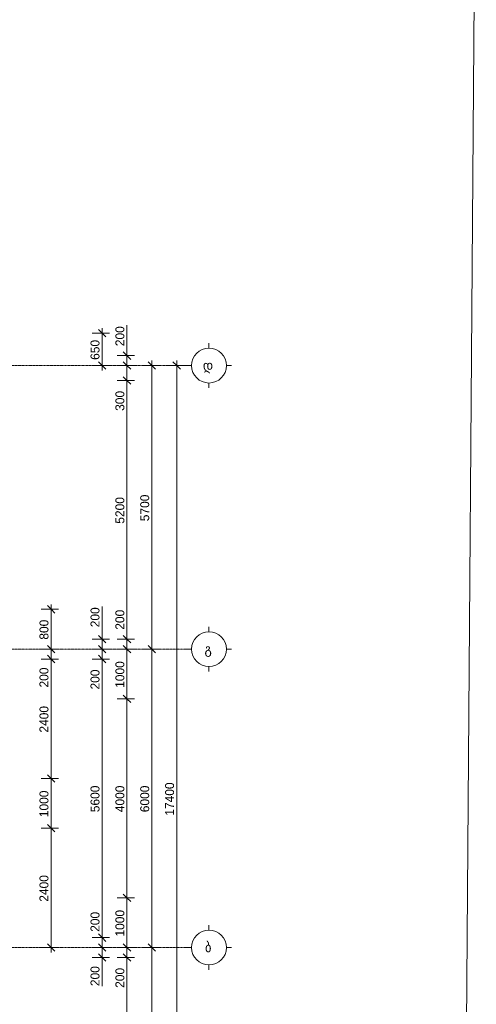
# Model space of a CAD drawing. Header units: millimetres. Extents: x -48420 to 597591, y -12038 to 48020.
# Tile 11 of 13: x 42242 to 51428, y 4559 to 24354. Entities that reach past the tile are written whole.
import ezdxf

# ---------------------------------------------------------------- set-up
doc = ezdxf.new("R2010")
doc.units = ezdxf.units.MM
doc.linetypes.add('StructuralPlan-B01$0$Grid Line', pattern=[22.225, 12.7, -3.175, 3.175, -3.175])
for name, color, linetype, lineweight in [('S - LINE', 7, 'Continuous', 15), ('StructuralPlan-B01$0$A-010-D_DIM', 7, 'Continuous', 5), ('StructuralPlan-B01$0$A-010-D_DIM-100', 7, 'Continuous', 5), ('StructuralPlan-B01$0$Z-030-M_GRID', 7, 'Continuous', 5), ('StructuralPlan-B01$0$Z-033_T_GRIDREF', 7, 'Continuous', 5)]:
    doc.layers.add(name, color=color, linetype=linetype, lineweight=lineweight)
doc.layers.add('StructuralPlan-B01$0$A-010-M_LINE', color=7, linetype='Continuous', lineweight=5, true_color=0x00a600)
doc.styles.add('StructuralPlan-B01$0$Cubicon', font='Cubicon.ttf', dxfattribs={"height": 200})
doc.styles.add('StructuralPlan-B01$0$Cubicon_2', font='Cubicon.ttf', dxfattribs={"height": 180})
doc.dimstyles.new('StructuralPlan-B01$0$CUB_DIM_1_8', dxfattribs={"dimscale": 304.8, "dimtxt": 181.601257, "dimasz": 0.492126, "dimexe": 0.492126, "dimexo": 0.0625, "dimgap": 0, "dimtad": 1, "dimdec": 0, "dimzin": 0, "dimdsep": 46, "dimtxsty": 'StructuralPlan-B01$0$Cubicon_2', "dimblk1": 'StructuralPlan-B01$0$_Oblique', "dimblk2": 'StructuralPlan-B01$0$_Oblique', "dimsah": 1, "dimcen": 0.09, "dimdle": 0.328084, "dimazin": 0, "dimtfac": 1, "dimtdec": 4, "dimtix": 1, "dimtmove": 0, "dimatfit": 3, "dimfxl": 0.656168, "dimfxlon": 1, "dimtvp": 1, "dimtolj": 1, "dimtzin": 0, "dimarcsym": 2})
doc.dimstyles.new('StructuralPlan-B01$0$CUB_DIM_1_8_1', dxfattribs={"dimscale": 304.8, "dimtxt": 181.601257, "dimasz": 0.492126, "dimexe": 0.492126, "dimexo": 0.0625, "dimgap": 0, "dimtad": 1, "dimdec": 0, "dimzin": 0, "dimdsep": 46, "dimtxsty": 'StructuralPlan-B01$0$Cubicon_2', "dimblk1": 'StructuralPlan-B01$0$_Oblique', "dimblk2": 'StructuralPlan-B01$0$_Oblique', "dimsah": 1, "dimcen": 0.09, "dimdle": 0.328084, "dimazin": 0, "dimtfac": 1, "dimtdec": 4, "dimtix": 1, "dimtmove": 1, "dimatfit": 3, "dimfxl": 0.656168, "dimfxlon": 1, "dimtvp": 1, "dimtolj": 1, "dimtzin": 0, "dimarcsym": 2})

# ---------------------------------------------------------------- blocks, each defined once
blk = doc.blocks.new('StructuralPlan-B01$0$Grid - 00_CUB_ღერძის თავი-752507-B01')
at = {"layer": 'StructuralPlan-B01$0$Z-033_T_GRIDREF'}
for p, q in [((0, 3.5), (0, 4.5)), ((-3.5, 0), (-4.5, 0)), ((3.5, 0), (4.5, 0)), ((0, -3.5), (0, -4.5))]:
    blk.add_line(p, q, dxfattribs=at)
blk.add_circle((0, 0), 3.5, dxfattribs=at)
blk = doc.blocks.new('StructuralPlan-B01$0$DIMBLOCK70-B01')
at = {"layer": 'StructuralPlan-B01$0$A-010-D_DIM-100', "transparency": 16777216}
for p, q in [((45400, 17400), (45325, 17475)), ((45400, -100), (45400, 17500)), ((45400, 17400), (45200, 17400)), ((45400, 17400), (45475, 17325)), ((45400, 17400), (45550, 17400)), ((45400, 0), (45325, 75)), ((45400, 0), (45200, 0)), ((45400, 0), (45475, -75)), ((45400, 0), (45550, 0))]:
    blk.add_line(p, q, dxfattribs=at)
at = {"layer": 'StructuralPlan-B01$0$A-010-D_DIM-100', "color": 0, "transparency": 16777216, "insert": (45167, 8351), "char_height": 180, "width": 838.16, "attachment_point": 1, "rotation": 90, "line_spacing_factor": 0.931288, "style": 'StructuralPlan-B01$0$Cubicon_2'}
blk.add_mtext('17400', dxfattribs=at)
blk = doc.blocks.new('StructuralPlan-B01$0$_Oblique')
at = {"color": 0, "linetype": 'ByBlock', "lineweight": -2}
blk.add_line((-0.5, -0.5), (0.5, 0.5), dxfattribs=at)
blk = doc.blocks.new('StructuralPlan-B01$0$DIMBLOCK71-B01')
at = {"layer": 'StructuralPlan-B01$0$A-010-D_DIM-100', "transparency": 16777216}
for p, q in [((44900, 5700), (44825, 5775)), ((44900, 5700), (44700, 5700)), ((44900, -100), (44900, 5700)), ((44900, 5700), (44975, 5625)), ((44900, 5700), (45050, 5700)), ((44900, 0), (44825, 75)), ((44900, 0), (44700, 0)), ((44900, 0), (44975, -75)), ((44900, 0), (45050, 0))]:
    blk.add_line(p, q, dxfattribs=at)
at = {"layer": 'StructuralPlan-B01$0$A-010-D_DIM-100', "color": 0, "transparency": 16777216, "insert": (44667, 2571), "char_height": 180, "width": 670.53, "attachment_point": 1, "rotation": 90, "line_spacing_factor": 0.931288, "style": 'StructuralPlan-B01$0$Cubicon_2'}
blk.add_mtext('5700', dxfattribs=at)
blk = doc.blocks.new('StructuralPlan-B01$0$DIMBLOCK72-B01')
at = {"layer": 'StructuralPlan-B01$0$A-010-D_DIM-100', "transparency": 16777216}
for p, q in [((44900, 11700), (44700, 11700)), ((44900, 11700), (44825, 11775)), ((44900, 5700), (44900, 11700)), ((44900, 11700), (44975, 11625)), ((44900, 11700), (45050, 11700)), ((44900, 5700), (44825, 5775)), ((44900, 5700), (44700, 5700)), ((44900, 5700), (44975, 5625)), ((44900, 5700), (45050, 5700))]:
    blk.add_line(p, q, dxfattribs=at)
at = {"layer": 'StructuralPlan-B01$0$A-010-D_DIM-100', "color": 0, "transparency": 16777216, "insert": (44667, 8421), "char_height": 180, "width": 670.53, "attachment_point": 1, "rotation": 90, "line_spacing_factor": 0.931288, "style": 'StructuralPlan-B01$0$Cubicon_2'}
blk.add_mtext('6000', dxfattribs=at)
blk = doc.blocks.new('StructuralPlan-B01$0$DIMBLOCK73-B01')
at = {"layer": 'StructuralPlan-B01$0$A-010-D_DIM-100', "transparency": 16777216}
for p, q in [((44900, 17400), (44825, 17475)), ((44900, 11700), (44900, 17500)), ((44900, 17400), (44700, 17400)), ((44900, 17400), (44975, 17325)), ((44900, 17400), (45050, 17400)), ((44900, 11700), (44700, 11700)), ((44900, 11700), (44825, 11775)), ((44900, 11700), (44975, 11625)), ((44900, 11700), (45050, 11700))]:
    blk.add_line(p, q, dxfattribs=at)
at = {"layer": 'StructuralPlan-B01$0$A-010-D_DIM-100', "color": 0, "transparency": 16777216, "insert": (44667, 14271), "char_height": 180, "width": 670.53, "attachment_point": 1, "rotation": 90, "line_spacing_factor": 0.931288, "style": 'StructuralPlan-B01$0$Cubicon_2'}
blk.add_mtext('5700', dxfattribs=at)
blk = doc.blocks.new('StructuralPlan-B01$0$DIMBLOCK76-B01')
at = {"layer": 'StructuralPlan-B01$0$A-010-D_DIM-100', "transparency": 16777216}
for p, q in [((44400, 5500), (44325, 5575)), ((44400, 5500), (44200, 5500)), ((44400, 300), (44400, 5500)), ((44400, 5500), (44475, 5425)), ((44400, 5500), (44550, 5500)), ((44400, 300), (44200, 300)), ((44400, 300), (44325, 375)), ((44400, 300), (44475, 225)), ((44400, 300), (44550, 300))]:
    blk.add_line(p, q, dxfattribs=at)
at = {"layer": 'StructuralPlan-B01$0$A-010-D_DIM-100', "color": 0, "transparency": 16777216, "insert": (44167, 2621), "char_height": 180, "width": 670.53, "attachment_point": 1, "rotation": 90, "line_spacing_factor": 0.931288, "style": 'StructuralPlan-B01$0$Cubicon_2'}
blk.add_mtext('5200', dxfattribs=at)
blk = doc.blocks.new('StructuralPlan-B01$0$DIMBLOCK77-B01')
at = {"layer": 'StructuralPlan-B01$0$A-010-D_DIM-100', "transparency": 16777216}
for p, q in [((44400, 5700), (44325, 5775)), ((44400, 5700), (44200, 5700)), ((44400, 5500), (44325, 5575)), ((44400, 5500), (44400, 5700)), ((44400, 5700), (44475, 5625)), ((44400, 5700), (44550, 5700)), ((44400, 5410), (44400, 5600)), ((44400, 5500), (44200, 5500)), ((44400, 5500), (44475, 5425)), ((44400, 5500), (44550, 5500)), ((44400, 4890), (44400, 5410))]:
    blk.add_line(p, q, dxfattribs=at)
at = {"layer": 'StructuralPlan-B01$0$A-010-D_DIM-100', "color": 0, "transparency": 16777216, "insert": (44167, 4890), "char_height": 180, "width": 502.9, "attachment_point": 1, "rotation": 90, "line_spacing_factor": 0.931288, "style": 'StructuralPlan-B01$0$Cubicon_2'}
blk.add_mtext('200', dxfattribs=at)
blk = doc.blocks.new('StructuralPlan-B01$0$DIMBLOCK78-B01')
at = {"layer": 'StructuralPlan-B01$0$A-010-D_DIM-100', "transparency": 16777216}
for p, q in [((44400, 6700), (44325, 6775)), ((44400, 6700), (44200, 6700)), ((44400, 5700), (44400, 6700)), ((44400, 6700), (44475, 6625)), ((44400, 6700), (44550, 6700)), ((44400, 5700), (44325, 5775)), ((44400, 5700), (44200, 5700)), ((44400, 5700), (44475, 5625)), ((44400, 5700), (44550, 5700))]:
    blk.add_line(p, q, dxfattribs=at)
at = {"layer": 'StructuralPlan-B01$0$A-010-D_DIM-100', "color": 0, "transparency": 16777216, "insert": (44167, 5921), "char_height": 180, "width": 670.53, "attachment_point": 1, "rotation": 90, "line_spacing_factor": 0.931288, "style": 'StructuralPlan-B01$0$Cubicon_2'}
blk.add_mtext('1000', dxfattribs=at)
blk = doc.blocks.new('StructuralPlan-B01$0$DIMBLOCK79-B01')
at = {"layer": 'StructuralPlan-B01$0$A-010-D_DIM-100', "transparency": 16777216}
for p, q in [((44400, 10700), (44200, 10700)), ((44400, 10700), (44325, 10775)), ((44400, 6700), (44400, 10700)), ((44400, 10700), (44475, 10625)), ((44400, 10700), (44550, 10700)), ((44400, 6700), (44325, 6775)), ((44400, 6700), (44200, 6700)), ((44400, 6700), (44475, 6625)), ((44400, 6700), (44550, 6700))]:
    blk.add_line(p, q, dxfattribs=at)
at = {"layer": 'StructuralPlan-B01$0$A-010-D_DIM-100', "color": 0, "transparency": 16777216, "insert": (44167, 8421), "char_height": 180, "width": 670.53, "attachment_point": 1, "rotation": 90, "line_spacing_factor": 0.931288, "style": 'StructuralPlan-B01$0$Cubicon_2'}
blk.add_mtext('4000', dxfattribs=at)
blk = doc.blocks.new('StructuralPlan-B01$0$DIMBLOCK80-B01')
at = {"layer": 'StructuralPlan-B01$0$A-010-D_DIM-100', "transparency": 16777216}
for p, q in [((44400, 11700), (44200, 11700)), ((44400, 11700), (44325, 11775)), ((44400, 10700), (44400, 11700)), ((44400, 11700), (44475, 11625)), ((44400, 11700), (44550, 11700)), ((44400, 10700), (44200, 10700)), ((44400, 10700), (44325, 10775)), ((44400, 10700), (44475, 10625)), ((44400, 10700), (44550, 10700))]:
    blk.add_line(p, q, dxfattribs=at)
at = {"layer": 'StructuralPlan-B01$0$A-010-D_DIM-100', "color": 0, "transparency": 16777216, "insert": (44167, 10921), "char_height": 180, "width": 670.53, "attachment_point": 1, "rotation": 90, "line_spacing_factor": 0.931288, "style": 'StructuralPlan-B01$0$Cubicon_2'}
blk.add_mtext('1000', dxfattribs=at)
blk = doc.blocks.new('StructuralPlan-B01$0$DIMBLOCK81-B01')
at = {"layer": 'StructuralPlan-B01$0$A-010-D_DIM-100', "transparency": 16777216}
for p, q in [((44400, 12510), (44400, 11990)), ((44400, 11900), (44200, 11900)), ((44400, 11900), (44325, 11975)), ((44400, 11990), (44400, 11800)), ((44400, 11700), (44400, 11900)), ((44400, 11900), (44475, 11825)), ((44400, 11900), (44550, 11900)), ((44400, 11700), (44200, 11700)), ((44400, 11700), (44325, 11775)), ((44400, 11700), (44475, 11625)), ((44400, 11700), (44550, 11700))]:
    blk.add_line(p, q, dxfattribs=at)
at = {"layer": 'StructuralPlan-B01$0$A-010-D_DIM-100', "color": 0, "transparency": 16777216, "insert": (44167, 12090), "char_height": 180, "width": 502.9, "attachment_point": 1, "rotation": 90, "line_spacing_factor": 0.931288, "style": 'StructuralPlan-B01$0$Cubicon_2'}
blk.add_mtext('200', dxfattribs=at)
blk = doc.blocks.new('StructuralPlan-B01$0$DIMBLOCK82-B01')
at = {"layer": 'StructuralPlan-B01$0$A-010-D_DIM-100', "transparency": 16777216}
for p, q in [((44400, 17100), (44200, 17100)), ((44400, 17100), (44325, 17175)), ((44400, 11900), (44400, 17100)), ((44400, 17100), (44475, 17025)), ((44400, 17100), (44550, 17100)), ((44400, 11900), (44200, 11900)), ((44400, 11900), (44325, 11975)), ((44400, 11900), (44475, 11825)), ((44400, 11900), (44550, 11900))]:
    blk.add_line(p, q, dxfattribs=at)
at = {"layer": 'StructuralPlan-B01$0$A-010-D_DIM-100', "color": 0, "transparency": 16777216, "insert": (44167, 14221), "char_height": 180, "width": 670.53, "attachment_point": 1, "rotation": 90, "line_spacing_factor": 0.931288, "style": 'StructuralPlan-B01$0$Cubicon_2'}
blk.add_mtext('5200', dxfattribs=at)
blk = doc.blocks.new('StructuralPlan-B01$0$DIMBLOCK83-B01')
at = {"layer": 'StructuralPlan-B01$0$A-010-D_DIM-100', "transparency": 16777216}
for p, q in [((44400, 17400), (44325, 17475)), ((44400, 17400), (44200, 17400)), ((44400, 17100), (44400, 17400)), ((44400, 17400), (44475, 17325)), ((44400, 17400), (44550, 17400)), ((44400, 17010), (44400, 17250)), ((44400, 17100), (44200, 17100)), ((44400, 17100), (44325, 17175)), ((44400, 17100), (44475, 17025)), ((44400, 17100), (44550, 17100)), ((44400, 16490), (44400, 17010))]:
    blk.add_line(p, q, dxfattribs=at)
at = {"layer": 'StructuralPlan-B01$0$A-010-D_DIM-100', "color": 0, "transparency": 16777216, "insert": (44167, 16490), "char_height": 180, "width": 502.9, "attachment_point": 1, "rotation": 90, "line_spacing_factor": 0.931288, "style": 'StructuralPlan-B01$0$Cubicon_2'}
blk.add_mtext('300', dxfattribs=at)
blk = doc.blocks.new('StructuralPlan-B01$0$DIMBLOCK84-B01')
at = {"layer": 'StructuralPlan-B01$0$A-010-D_DIM-100', "transparency": 16777216}
for p, q in [((44400, 18210), (44400, 17690)), ((44400, 17600), (44325, 17675)), ((44400, 17400), (44400, 17700)), ((44400, 17690), (44400, 17500)), ((44400, 17600), (44200, 17600)), ((44400, 17400), (44325, 17475)), ((44400, 17600), (44475, 17525)), ((44400, 17600), (44550, 17600)), ((44400, 17400), (44200, 17400)), ((44400, 17400), (44475, 17325)), ((44400, 17400), (44550, 17400))]:
    blk.add_line(p, q, dxfattribs=at)
at = {"layer": 'StructuralPlan-B01$0$A-010-D_DIM-100', "color": 0, "transparency": 16777216, "insert": (44167, 17790), "char_height": 180, "width": 502.9, "attachment_point": 1, "rotation": 90, "line_spacing_factor": 0.931288, "style": 'StructuralPlan-B01$0$Cubicon_2'}
blk.add_mtext('200', dxfattribs=at)
blk = doc.blocks.new('StructuralPlan-B01$0$DIMBLOCK132-B01')
at = {"layer": 'StructuralPlan-B01$0$A-010-D_DIM-100', "transparency": 16777216}
for p, q in [((43900, 18050), (43700, 18050)), ((43900, 18050), (43825, 18125)), ((43900, 17300), (43900, 18150)), ((43900, 18050), (43975, 17975)), ((43900, 18050), (44050, 18050)), ((43900, 17400), (43825, 17475)), ((43900, 17400), (43700, 17400)), ((43900, 17400), (43975, 17325)), ((43900, 17400), (44050, 17400))]:
    blk.add_line(p, q, dxfattribs=at)
at = {"layer": 'StructuralPlan-B01$0$A-010-D_DIM-100', "color": 0, "transparency": 16777216, "insert": (43667, 17515), "char_height": 180, "width": 502.9, "attachment_point": 1, "rotation": 90, "line_spacing_factor": 0.931288, "style": 'StructuralPlan-B01$0$Cubicon_2'}
blk.add_mtext('650', dxfattribs=at)
blk = doc.blocks.new('StructuralPlan-B01$0$DIMBLOCK137-B01')
at = {"layer": 'StructuralPlan-B01$0$A-010-D_DIM-100', "transparency": 16777216}
for p, q in [((42873, 8100), (42798, 8175)), ((42873, 8100), (42673, 8100)), ((42873, 5600), (42873, 8100)), ((42873, 8100), (42948, 8025)), ((42873, 8100), (43023, 8100)), ((42873, 5700), (42798, 5775)), ((42873, 5700), (42673, 5700)), ((42873, 5700), (42948, 5625)), ((42873, 5700), (43023, 5700))]:
    blk.add_line(p, q, dxfattribs=at)
at = {"layer": 'StructuralPlan-B01$0$A-010-D_DIM-100', "color": 0, "transparency": 16777216, "insert": (42640, 6621), "char_height": 180, "width": 670.53, "attachment_point": 1, "rotation": 90, "line_spacing_factor": 0.931288, "style": 'StructuralPlan-B01$0$Cubicon_2'}
blk.add_mtext('2400', dxfattribs=at)
blk = doc.blocks.new('StructuralPlan-B01$0$DIMBLOCK138-B01')
at = {"layer": 'StructuralPlan-B01$0$A-010-D_DIM-100', "transparency": 16777216}
for p, q in [((42873, 9100), (42798, 9175)), ((42873, 9100), (42673, 9100)), ((42873, 8100), (42873, 9100)), ((42873, 9100), (42948, 9025)), ((42873, 9100), (43023, 9100)), ((42873, 8100), (42798, 8175)), ((42873, 8100), (42673, 8100)), ((42873, 8100), (42948, 8025)), ((42873, 8100), (43023, 8100))]:
    blk.add_line(p, q, dxfattribs=at)
at = {"layer": 'StructuralPlan-B01$0$A-010-D_DIM-100', "color": 0, "transparency": 16777216, "insert": (42640, 8321), "char_height": 180, "width": 670.53, "attachment_point": 1, "rotation": 90, "line_spacing_factor": 0.931288, "style": 'StructuralPlan-B01$0$Cubicon_2'}
blk.add_mtext('1000', dxfattribs=at)
blk = doc.blocks.new('StructuralPlan-B01$0$DIMBLOCK139-B01')
at = {"layer": 'StructuralPlan-B01$0$A-010-D_DIM-100', "transparency": 16777216}
for p, q in [((42873, 11500), (42673, 11500)), ((42873, 11500), (42798, 11575)), ((42873, 9100), (42873, 11500)), ((42873, 11500), (42948, 11425)), ((42873, 11500), (43023, 11500)), ((42873, 9100), (42798, 9175)), ((42873, 9100), (42673, 9100)), ((42873, 9100), (42948, 9025)), ((42873, 9100), (43023, 9100))]:
    blk.add_line(p, q, dxfattribs=at)
at = {"layer": 'StructuralPlan-B01$0$A-010-D_DIM-100', "color": 0, "transparency": 16777216, "insert": (42640, 10021), "char_height": 180, "width": 670.53, "attachment_point": 1, "rotation": 90, "line_spacing_factor": 0.931288, "style": 'StructuralPlan-B01$0$Cubicon_2'}
blk.add_mtext('2400', dxfattribs=at)
blk = doc.blocks.new('StructuralPlan-B01$0$DIMBLOCK140-B01')
at = {"layer": 'StructuralPlan-B01$0$A-010-D_DIM-100', "transparency": 16777216}
for p, q in [((42873, 11700), (42673, 11700)), ((42873, 11700), (42798, 11775)), ((42873, 11500), (42873, 11700)), ((42873, 11700), (42948, 11625)), ((42873, 11700), (43023, 11700)), ((42873, 11500), (42673, 11500)), ((42873, 11500), (42798, 11575)), ((42873, 11447), (42873, 11600)), ((42873, 11500), (42948, 11425)), ((42873, 11500), (43023, 11500)), ((42873, 10928), (42873, 11447))]:
    blk.add_line(p, q, dxfattribs=at)
at = {"layer": 'StructuralPlan-B01$0$A-010-D_DIM-100', "color": 0, "transparency": 16777216, "insert": (42640, 10928), "char_height": 180, "width": 502.9, "attachment_point": 1, "rotation": 90, "line_spacing_factor": 0.931288, "style": 'StructuralPlan-B01$0$Cubicon_2'}
blk.add_mtext('200', dxfattribs=at)
blk = doc.blocks.new('StructuralPlan-B01$0$DIMBLOCK141-B01')
at = {"layer": 'StructuralPlan-B01$0$A-010-D_DIM-100', "transparency": 16777216}
for p, q in [((42873, 12500), (42673, 12500)), ((42873, 12500), (42798, 12575)), ((42873, 11700), (42873, 12600)), ((42873, 12500), (42948, 12425)), ((42873, 12500), (43023, 12500)), ((42873, 11700), (42673, 11700)), ((42873, 11700), (42798, 11775)), ((42873, 11700), (42948, 11625)), ((42873, 11700), (43023, 11700))]:
    blk.add_line(p, q, dxfattribs=at)
at = {"layer": 'StructuralPlan-B01$0$A-010-D_DIM-100', "color": 0, "transparency": 16777216, "insert": (42640, 11890), "char_height": 180, "width": 502.9, "attachment_point": 1, "rotation": 90, "line_spacing_factor": 0.931288, "style": 'StructuralPlan-B01$0$Cubicon_2'}
blk.add_mtext('800', dxfattribs=at)
blk = doc.blocks.new('StructuralPlan-B01$0$DIMBLOCK164-B01')
at = {"layer": 'StructuralPlan-B01$0$A-010-D_DIM-100', "transparency": 16777216}
for p, q in [((43900, 5700), (43825, 5775)), ((43900, 5700), (43700, 5700)), ((43900, 5500), (43825, 5575)), ((43900, 5400), (43900, 5700)), ((43900, 5700), (43975, 5625)), ((43900, 5700), (44050, 5700)), ((43900, 5445), (43900, 5600)), ((43900, 5500), (43700, 5500)), ((43900, 5500), (43975, 5425)), ((43900, 5500), (44050, 5500)), ((43900, 4925), (43900, 5445))]:
    blk.add_line(p, q, dxfattribs=at)
at = {"layer": 'StructuralPlan-B01$0$A-010-D_DIM-100', "color": 0, "transparency": 16777216, "insert": (43667, 4925), "char_height": 180, "width": 502.9, "attachment_point": 1, "rotation": 90, "line_spacing_factor": 0.931288, "style": 'StructuralPlan-B01$0$Cubicon_2'}
blk.add_mtext('200', dxfattribs=at)
blk = doc.blocks.new('StructuralPlan-B01$0$DIMBLOCK165-B01')
at = {"layer": 'StructuralPlan-B01$0$A-010-D_DIM-100', "transparency": 16777216}
for p, q in [((43900, 6435), (43900, 5916)), ((43900, 5900), (43825, 5975)), ((43900, 5900), (43700, 5900)), ((43900, 5700), (43825, 5775)), ((43900, 5916), (43900, 5800)), ((43900, 5700), (43900, 5900)), ((43900, 5900), (43975, 5825)), ((43900, 5900), (44050, 5900)), ((43900, 5700), (43700, 5700)), ((43900, 5700), (43975, 5625)), ((43900, 5700), (44050, 5700))]:
    blk.add_line(p, q, dxfattribs=at)
at = {"layer": 'StructuralPlan-B01$0$A-010-D_DIM-100', "color": 0, "transparency": 16777216, "insert": (43667, 6016), "char_height": 180, "width": 502.9, "attachment_point": 1, "rotation": 90, "line_spacing_factor": 0.931288, "style": 'StructuralPlan-B01$0$Cubicon_2'}
blk.add_mtext('200', dxfattribs=at)
blk = doc.blocks.new('StructuralPlan-B01$0$DIMBLOCK166-B01')
at = {"layer": 'StructuralPlan-B01$0$A-010-D_DIM-100', "transparency": 16777216}
for p, q in [((43900, 11500), (43700, 11500)), ((43900, 11500), (43825, 11575)), ((43900, 5900), (43900, 11500)), ((43900, 11500), (43975, 11425)), ((43900, 11500), (44050, 11500)), ((43900, 5900), (43825, 5975)), ((43900, 5900), (43700, 5900)), ((43900, 5900), (43975, 5825)), ((43900, 5900), (44050, 5900))]:
    blk.add_line(p, q, dxfattribs=at)
at = {"layer": 'StructuralPlan-B01$0$A-010-D_DIM-100', "color": 0, "transparency": 16777216, "insert": (43667, 8421), "char_height": 180, "width": 670.53, "attachment_point": 1, "rotation": 90, "line_spacing_factor": 0.931288, "style": 'StructuralPlan-B01$0$Cubicon_2'}
blk.add_mtext('5600', dxfattribs=at)
blk = doc.blocks.new('StructuralPlan-B01$0$DIMBLOCK167-B01')
at = {"layer": 'StructuralPlan-B01$0$A-010-D_DIM-100', "transparency": 16777216}
for p, q in [((43900, 11700), (43700, 11700)), ((43900, 11700), (43825, 11775)), ((43900, 11500), (43900, 11700)), ((43900, 11700), (43975, 11625)), ((43900, 11700), (44050, 11700)), ((43900, 11500), (43700, 11500)), ((43900, 11500), (43825, 11575)), ((43900, 11407), (43900, 11600)), ((43900, 11500), (43975, 11425)), ((43900, 11500), (44050, 11500)), ((43900, 10888), (43900, 11407))]:
    blk.add_line(p, q, dxfattribs=at)
at = {"layer": 'StructuralPlan-B01$0$A-010-D_DIM-100', "color": 0, "transparency": 16777216, "insert": (43667, 10888), "char_height": 180, "width": 502.9, "attachment_point": 1, "rotation": 90, "line_spacing_factor": 0.931288, "style": 'StructuralPlan-B01$0$Cubicon_2'}
blk.add_mtext('200', dxfattribs=at)
blk = doc.blocks.new('StructuralPlan-B01$0$DIMBLOCK168-B01')
at = {"layer": 'StructuralPlan-B01$0$A-010-D_DIM-100', "transparency": 16777216}
for p, q in [((43900, 12558), (43900, 12039)), ((43900, 11900), (43700, 11900)), ((43900, 11900), (43825, 11975)), ((43900, 12039), (43900, 11800)), ((43900, 11700), (43900, 12000)), ((43900, 11900), (43975, 11825)), ((43900, 11900), (44050, 11900)), ((43900, 11700), (43700, 11700)), ((43900, 11700), (43825, 11775)), ((43900, 11700), (43975, 11625)), ((43900, 11700), (44050, 11700))]:
    blk.add_line(p, q, dxfattribs=at)
at = {"layer": 'StructuralPlan-B01$0$A-010-D_DIM-100', "color": 0, "transparency": 16777216, "insert": (43667, 12139), "char_height": 180, "width": 502.9, "attachment_point": 1, "rotation": 90, "line_spacing_factor": 0.931288, "style": 'StructuralPlan-B01$0$Cubicon_2'}
blk.add_mtext('200', dxfattribs=at)
blk = doc.blocks.new('StructuralPlan-B01')
at = {"layer": 'StructuralPlan-B01$0$A-010-M_LINE', "color": 1, "lineweight": 15, "true_color": 0xff0000, "transparency": 33554684}
blk.add_line((51428.2, 30473.8), (51112, -12038.3), dxfattribs=at)
at = {"layer": 'StructuralPlan-B01$0$Z-030-M_GRID', "linetype": 'StructuralPlan-B01$0$Grid Line', "transparency": 33554684}
for p, q in [((45600, 17400), (-5000, 17400)), ((45600, 11700), (-5000, 11700)), ((45600, 5700), (-5000, 5700))]:
    blk.add_line(p, q, dxfattribs=at)
at = {"layer": 'StructuralPlan-B01$0$Z-033_T_GRIDREF', "transparency": 33554684, "xscale": 99.99999999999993, "yscale": 99.99999999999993, "zscale": 99.99999999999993, "rotation": 89.99999999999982}
for p in [(46050, 17400), (46050, 11700), (46050, 5700)]:
    blk.add_blockref('StructuralPlan-B01$0$Grid - 00_CUB_ღერძის თავი-752507-B01', p, dxfattribs=at)
at = {"layer": 'StructuralPlan-B01$0$Z-033_T_GRIDREF', "transparency": 33554684, "char_height": 200, "attachment_point": 1, "style": 'StructuralPlan-B01$0$Cubicon'}
for s, insert, width in [('\\fCubicon|b0|i0|c254|p2|;დ', (45926.6, 17507.1), 296.624), ('\\fCubicon|b0|i0|c254|p2|;გ', (45960.1, 11807.1), 216.456), ('\\fCubicon|b0|i0|c254|p2|;ბ', (45970.1, 5807.1), 192.405)]:
    blk.add_mtext(s, dxfattribs=dict(at, insert=insert, width=width))
at = {"layer": 'StructuralPlan-B01$0$A-010-D_DIM', "transparency": 33554684}
for base, p1, p2, override, picture, middle in [((44400, 17600), (44200, 17400), (44200, 17600), {"dimpost": '<>', "dimfxl": 200}, 'StructuralPlan-B01$0$DIMBLOCK84-B01', (44286.9, 18041.9)), ((44400, 17400), (44200, 17100), (44200, 17400), {"dimpost": '<>', "dimfxl": 300}, 'StructuralPlan-B01$0$DIMBLOCK83-B01', (44286.9, 16741.9)), ((43900, 11900), (43700, 11700), (43700, 11900), {"dimpost": '<>', "dimfxl": 200}, 'StructuralPlan-B01$0$DIMBLOCK168-B01', (43786.9, 12390.6)), ((44400, 11900), (44200, 11700), (44200, 11900), {"dimpost": '<>', "dimfxl": 200}, 'StructuralPlan-B01$0$DIMBLOCK81-B01', (44286.9, 12341.9)), ((42872.7, 11700), (42672.7, 11500), (42672.7, 11700), {"dimpost": '<>', "dimfxl": 200}, 'StructuralPlan-B01$0$DIMBLOCK140-B01', (42759.6, 11179.4)), ((43900, 11700), (43700, 11500), (43700, 11700), {"dimpost": '<>', "dimfxl": 200}, 'StructuralPlan-B01$0$DIMBLOCK167-B01', (43786.9, 11139)), ((43900, 5900), (43700, 5700), (43700, 5900), {"dimpost": '<>', "dimfxl": 200}, 'StructuralPlan-B01$0$DIMBLOCK165-B01', (43786.9, 6267.8)), ((43900, 5700), (43700, 5500), (43700, 5700), {"dimpost": '<>', "dimfxl": 200}, 'StructuralPlan-B01$0$DIMBLOCK164-B01', (43786.9, 5176.9)), ((44400, 5700), (44200, 5500), (44200, 5700), {"dimpost": '<>', "dimfxl": 200}, 'StructuralPlan-B01$0$DIMBLOCK77-B01', (44286.9, 5141.9))]:
    dim = blk.add_linear_dim(base=base, p1=p1, p2=p2, angle=90, dimstyle='StructuralPlan-B01$0$CUB_DIM_1_8_1', override=override, dxfattribs=at)
    dim.commit()
    dim.dimension.update_dxf_attribs({"geometry": picture, "text_midpoint": middle, "dimtype": 128, "text_rotation": 90})
for base, p1, p2, override, picture, middle in [((43900, 18050), (43700, 17400), (43700, 18050), {"dimpost": '<>', "dimfxl": 650}, 'StructuralPlan-B01$0$DIMBLOCK132-B01', (43808.2, 17725)), ((44900, 17400), (44700, 11700), (44700, 17400), {"dimpost": '<>', "dimfxl": 5699.999917}, 'StructuralPlan-B01$0$DIMBLOCK73-B01', (44808.2, 14550)), ((45400, 17400), (45200, 0), (45200, 17400), {"dimpost": '<>', "dimfxl": 17399.999996}, 'StructuralPlan-B01$0$DIMBLOCK70-B01', (45308.2, 8700)), ((44400, 17100), (44200, 11900), (44200, 17100), {"dimpost": '<>', "dimfxl": 5199.999917}, 'StructuralPlan-B01$0$DIMBLOCK82-B01', (44308.2, 14500)), ((42872.7, 12500), (42672.7, 11700), (42672.7, 12500), {"dimpost": '<>', "dimfxl": 800}, 'StructuralPlan-B01$0$DIMBLOCK141-B01', (42780.9, 12100)), ((44400, 11700), (44200, 10700), (44200, 11700), {"dimpost": '<>', "dimfxl": 1000}, 'StructuralPlan-B01$0$DIMBLOCK80-B01', (44308.2, 11200)), ((44900, 11700), (44700, 5700), (44700, 11700), {"dimpost": '<>', "dimfxl": 6000}, 'StructuralPlan-B01$0$DIMBLOCK72-B01', (44808.2, 8700)), ((42872.7, 11500), (42672.7, 9100), (42672.7, 11500), {"dimpost": '<>', "dimfxl": 2400}, 'StructuralPlan-B01$0$DIMBLOCK139-B01', (42780.9, 10300)), ((43900, 11500), (43700, 5900), (43700, 11500), {"dimpost": '<>', "dimfxl": 5600}, 'StructuralPlan-B01$0$DIMBLOCK166-B01', (43808.2, 8700)), ((44400, 10700), (44200, 6700), (44200, 10700), {"dimpost": '<>', "dimfxl": 4000}, 'StructuralPlan-B01$0$DIMBLOCK79-B01', (44308.2, 8700)), ((42872.7, 9100), (42672.7, 8100), (42672.7, 9100), {"dimpost": '<>', "dimfxl": 1000}, 'StructuralPlan-B01$0$DIMBLOCK138-B01', (42780.9, 8600)), ((42872.7, 8100), (42672.7, 5700), (42672.7, 8100), {"dimpost": '<>', "dimfxl": 2400}, 'StructuralPlan-B01$0$DIMBLOCK137-B01', (42780.9, 6900)), ((44400, 6700), (44200, 5700), (44200, 6700), {"dimpost": '<>', "dimfxl": 1000}, 'StructuralPlan-B01$0$DIMBLOCK78-B01', (44308.2, 6200)), ((44900, 5700), (44700, 0), (44700, 5700), {"dimpost": '<>', "dimfxl": 5700.000079}, 'StructuralPlan-B01$0$DIMBLOCK71-B01', (44808.2, 2850)), ((44400, 5500), (44200, 300), (44200, 5500), {"dimpost": '<>', "dimfxl": 5200.000079}, 'StructuralPlan-B01$0$DIMBLOCK76-B01', (44308.2, 2900))]:
    dim = blk.add_linear_dim(base=base, p1=p1, p2=p2, angle=90, dimstyle='StructuralPlan-B01$0$CUB_DIM_1_8', override=override, dxfattribs=at)
    dim.commit()
    dim.dimension.update_dxf_attribs({"geometry": picture, "text_midpoint": middle})

msp = doc.modelspace()

# ---------------------------------------------------------------- block references
at = {"layer": 'S - LINE'}
msp.add_blockref('StructuralPlan-B01', (0, 0), dxfattribs=at)

doc.saveas('drawing.dxf')
